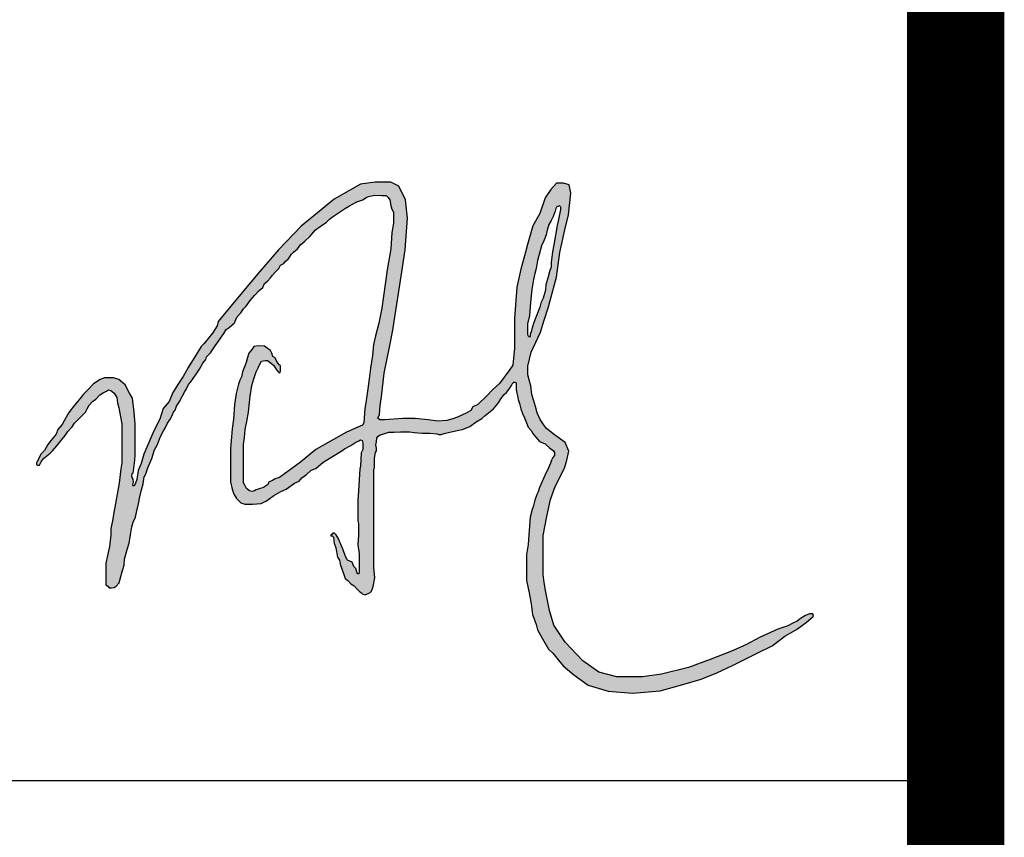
# Model space of a CAD drawing. Extents: x -302077 to 107904, y -9283 to 295706.
# Tile 181 of 256: x 105941 to 106954, y 2059 to 2900. Entities that reach past the tile are written whole.
import ezdxf

# ---------------------------------------------------------------- set-up
doc = ezdxf.new("R2010")
doc.units = 0
doc.header["$LTSCALE"] = 500
doc.header["$MEASUREMENT"] = 0
doc.layers.get('0').update_dxf_attribs({"linetype": 'CONTINUOUS'})
doc.layers.add('PUB_TITLE', color=4, linetype='CONTINUOUS')

# ---------------------------------------------------------------- blocks, each defined once
blk = doc.blocks.new('常凤杰')
h = blk.add_hatch(color=1)
h.paths.add_polyline_path([(698.8, 438.7), (699.2, 437.2), (700.6, 435.6), (702.2, 436.1), (702.2, 438.8), (703.8, 443.1), (704.5, 446.5), (706.6, 452.6), (708.5, 457.7), (711.7, 465.4), (714, 471.7), (715.1, 476.3), (717.2, 481), (719.9, 490.4), (720.6, 496.6), (723, 506.1), (725.3, 513.2), (726.8, 517.2), (726.8, 522.1), (728.4, 534.6), (729.9, 543), (733.8, 565.3), (735.2, 572.2), (737.6, 584), (737.6, 586.9), (735.9, 588.2), (732.2, 586.9), (730.9, 582.2), (728.6, 576), (726.1, 571.1), (723.7, 566.5), (721.8, 560.1), (720.5, 554.7), (717.8, 547.6), (715.1, 541.8), (712.3, 531.7), (710.3, 524.4), (708.9, 515.2), (707.4, 509.4), (705.6, 502.4), (704.4, 495.4), (703.6, 490.8), (702.3, 475.7), (700.9, 460.3), (698.8, 450.6)], flags=16)
h.paths.add_polyline_path([(148.7, 321.9), (143.1, 315.1), (139, 310), (135.3, 302.9), (131, 298.7), (128.9, 294.4), (126.5, 289.3), (126, 288.4), (126, 286.8), (126.6, 285.7), (129.4, 285.7), (131.3, 289.9), (134.1, 293.8), (141.7, 299.7), (144.5, 302.7), (149.6, 308.5), (156, 316), (159.3, 320.3), (162.5, 325.2), (167.7, 330.7), (170.1, 334.8), (177.7, 342.4), (183, 347.7), (185.1, 351.4), (187.2, 355.9), (191.3, 360.1), (195.3, 362.9), (199.7, 368), (203.8, 370.2), (207.5, 372.2), (210.1, 373.8), (212.8, 372.9), (216.6, 369.9), (219.6, 364.8), (220.3, 358.5), (222, 352.9), (224, 342.3), (225.5, 333.9), (225.5, 317.5), (225.5, 298), (225.5, 288.6), (224.4, 281.4), (222.3, 264.7), (219.9, 251.9), (218.1, 241.1), (216.3, 230.5), (214.6, 220.9), (212.8, 212), (212.8, 204.7), (211, 191.1), (208.7, 180.4), (206.7, 171), (206.7, 147.1), (207.3, 146), (209.1, 144.7), (210.6, 142.7), (213.3, 142.7), (216.6, 143.3), (219, 144.8), (222.3, 148.5), (224.3, 156), (226.3, 163.2), (228, 169.4), (228.7, 176.3), (231.8, 187.4), (233.9, 194.9), (235.5, 204.7), (237.2, 214), (238.8, 219.5), (241.4, 225.3), (243, 232.6), (244.8, 240.7), (246.6, 249.1), (248.3, 257), (250.4, 264.2), (251.6, 272.4), (252.5, 273.9), (253.8, 277.1), (255.9, 282.6), (258.2, 288.3), (260.3, 293.7), (262.2, 298.7), (263.1, 303), (267.2, 310.1), (270.6, 319.3), (273.9, 325.8), (276.1, 329), (278.7, 334.9), (281.6, 338.8), (283.5, 342.4), (285.8, 347.8), (287.8, 350.1), (289.1, 354.8), (293.1, 360.6), (294.7, 363.9), (296.2, 366.7), (298.8, 371.7), (300.5, 374), (303.1, 380.1), (306.1, 382.9), (312, 392.1), (315.9, 397.7), (319.9, 404.7), (323.4, 409.1), (324.4, 412.4), (329, 416.8), (334.2, 425.1), (340.2, 433.4), (341.7, 435.4), (344.4, 439.6), (347.2, 444), (350.7, 446.3), (356.7, 452), (359.7, 458.6), (364.1, 463.5), (367.3, 468.3), (370.6, 471.5), (375.1, 478.1), (380.3, 483.7), (385.6, 489.5), (389.9, 493), (391.8, 497.6), (395.2, 500.3), (398.7, 504.4), (401.4, 507.4), (405, 511.7), (408.8, 515.3), (410.6, 519), (414.3, 521.1), (416.5, 523.8), (419.6, 526.2), (423.5, 532.1), (425.8, 534.3), (430.2, 538), (434.2, 543.4), (438.9, 547), (444.8, 552.6), (447.5, 555.7), (451.1, 559.9), (458.3, 565.5), (463.9, 569), (467.9, 572.7), (471.2, 575.4), (479.5, 580.8), (486.4, 585.8), (491.1, 588.4), (499.6, 593), (506.7, 595.4), (510.5, 598.2), (513.3, 599.2), (520.4, 600.8), (528.7, 600.2), (533.7, 600.2), (536.2, 598.2), (538, 595.5), (539.3, 588.9), (540.5, 584.5), (542.3, 580.9), (542.3, 568.2), (540.4, 557.1), (539.1, 538.1), (534.8, 513.5), (532.8, 497), (528.8, 469.1), (525.2, 451.4), (521.2, 436.8), (519.1, 426.7), (517.9, 413.7), (515.7, 398.9), (513.9, 386.4), (512.3, 374.9), (510.1, 358.5), (508.9, 351.8), (507.6, 335.4), (506.3, 332.7), (500.6, 330.1), (487.6, 324.5), (466, 312.3), (451.8, 304.3), (433.7, 289.4), (409.5, 271.4), (404.5, 269.8), (401.1, 268.1), (397.4, 266.4), (395.4, 263.1), (390.9, 259.7), (385.6, 258.3), (382, 257.1), (380.3, 256), (377.5, 255), (374.3, 255.9), (370.9, 258.5), (368.9, 262.7), (367.4, 265.2), (367.4, 271.1), (367.4, 276.3), (367.4, 284.1), (367.4, 293.1), (367.4, 309.9), (368.5, 318.1), (369.5, 327.5), (371.3, 336.8), (373.2, 347.6), (374.4, 359.1), (375.1, 366.4), (377, 378.8), (379.4, 386.4), (382, 394.8), (384.7, 400.3), (386.9, 404.6), (388.3, 407.1), (393.2, 408), (395.4, 408), (398.4, 405.7), (402.6, 402.2), (405.8, 397.1), (408.8, 393.8), (409.5, 393.6), (410.3, 393.8), (410.6, 395.4), (410.6, 399.9), (410.6, 402.1), (409, 403), (407.7, 404.6), (405.7, 407.6), (404.2, 411), (401.8, 412.7), (400.5, 416.6), (398.7, 419.6), (396.5, 421), (392, 424.5), (385.2, 425.2), (379.3, 424.4), (377.6, 421.3), (373.7, 416.4), (372.1, 411.3), (370.5, 405.7), (368.5, 400.5), (366.4, 394.7), (365, 388.9), (363, 385.1), (361.6, 380.3), (358.7, 369.4), (356.9, 356.5), (355.8, 339.4), (354.1, 328.1), (352.1, 304.9), (352.1, 266.5), (354, 257.9), (356.3, 252), (359.1, 246.8), (364.3, 242), (368.8, 240.2), (377.8, 240.2), (387.9, 241.2), (394.4, 244.2), (402.8, 250.5), (410.8, 255.3), (417.1, 257.8), (426.8, 265), (432.4, 267.3), (435.6, 271.1), (441, 274.8), (446.2, 280), (451.8, 282.1), (460.4, 289.3), (471.2, 295.9), (482, 302.5), (485.4, 305), (492.7, 308.8), (497.3, 312.1), (502.1, 314.3), (504, 315.6), (505.9, 314.6), (506.7, 311.6), (506.7, 304.2), (504.8, 300.4), (504, 284.4), (503.1, 281.6), (502, 262.6), (501.6, 256), (500.8, 244.8), (500.8, 232.9), (500.8, 221.1), (501.6, 217.8), (501.6, 213.5), (501.6, 203.8), (500.8, 193.7), (500.8, 192.9), (502.3, 182.6), (502.3, 163.9), (502.3, 160), (501.6, 159.3), (500.7, 159.3), (499.5, 161.2), (498.3, 165.3), (496, 167.7), (494.3, 172.6), (488.7, 175), (486.5, 179.4), (483.6, 187.3), (481.2, 192.5), (479.4, 197.4), (477.9, 200.8), (475.5, 204.8), (473.5, 206.5), (471.5, 206.5), (470.7, 205.5), (469.2, 204.1), (469.2, 203.6), (470.9, 203.6), (472.3, 201.9), (472.9, 197.9), (473.3, 194.8), (475.1, 189.6), (476.9, 178.4), (479.5, 175), (480.4, 168.9), (481.7, 166.3), (482.5, 163.6), (483.9, 159.7), (485.9, 153.8), (489, 151.2), (492.5, 147.3), (496.3, 145), (499.6, 141.8), (503.2, 138.3), (504.9, 136.8), (506.5, 135.4), (509.3, 134.6), (512.1, 135.9), (515.3, 137.4), (516.8, 138.9), (518.7, 144.5), (520.4, 154.3), (519.4, 166.7), (519.4, 220.8), (519.4, 246), (519.4, 273.6), (519.4, 281.2), (520.3, 282.9), (520.3, 285.8), (520.3, 293.9), (521.3, 300.6), (522.6, 302.5), (522.6, 305.8), (521.8, 309.7), (522.6, 313.1), (523, 317.5), (524.1, 319.4), (526.7, 321.4), (530.9, 322.5), (537.1, 324.2), (543.3, 324.2), (550.6, 324.9), (556.8, 324.9), (561.4, 324.9), (566.5, 324), (575.8, 323.3), (584.6, 323.3), (592.8, 322.6), (595.2, 321.8), (597.9, 321.8), (601.3, 322.9), (609.5, 324.7), (618.4, 326.8), (622.8, 327.3), (631.6, 330.8), (638.8, 336.4), (645.5, 340.2), (649.4, 343.8), (659, 351.4), (664.8, 358.7), (667.7, 363.1), (671.6, 368.2), (674.3, 370.8), (678.1, 375.6), (680.1, 378.9), (681.5, 381.9), (682.9, 382.8), (684, 382.8), (685.5, 381.8), (685.5, 374.3), (686.1, 369.7), (687.2, 366.7), (687.8, 362.3), (689.4, 357.8), (690.9, 351.7), (692.8, 346.1), (695.2, 341.2), (697.6, 335.4), (699.6, 330.3), (703.3, 326), (704.6, 323), (708.4, 318.7), (712.5, 313.6), (719.1, 310.8), (724.4, 305.9), (729.2, 302.4), (730, 300.5), (730, 297), (728.4, 294.8), (726.7, 291.5), (725.4, 288.1), (723.2, 282.8), (718.9, 273.8), (715.6, 266.8), (712.5, 260), (711.3, 254.9), (709.4, 251.7), (707.2, 244.9), (705.2, 237.2), (704, 234.1), (701.9, 225.3), (700.3, 204.5), (699.5, 193.4), (697.6, 181.8), (697.6, 163.3), (697.6, 151.5), (700.5, 136.8), (703.1, 124.3), (704.5, 111.6), (708.9, 100.1), (710.5, 93.9), (715.9, 84.2), (723.3, 71.1), (728.4, 66.7), (732.9, 60.7), (740.4, 52), (752.7, 41.3), (769.5, 29.2), (792.9, 22.3), (821.3, 19.8), (853.3, 22.5), (879.7, 29.9), (901.4, 36.3), (919.5, 43.5), (937.9, 52.3), (958.7, 62.6), (968, 67.2), (984.2, 75.1), (999, 86.3), (1012.4, 94.2), (1023.8, 102.2), (1032.3, 109.9), (1031.4, 112.5), (1027.6, 112.5), (1022.9, 110.5), (1017.3, 107.2), (1013.1, 103.9), (1008.1, 101.7), (1002.4, 98.6), (990.6, 94.5), (969.2, 84.7), (953.3, 76.5), (936.6, 68.9), (911.7, 59.4), (886.5, 49.8), (855, 42.2), (833, 39), (802.9, 39), (782, 44.6), (763.3, 57.7), (742.8, 79.4), (729.5, 99.3), (724.3, 116.5), (720.1, 137.6), (718.2, 149.2), (716.9, 158.4), (716.9, 203.7), (721.2, 225.8), (725.4, 245.9), (731.1, 261), (741.9, 282.3), (744.4, 291.6), (746.9, 302), (742.8, 312.3), (730, 321.2), (720.9, 328.5), (717.5, 333.4), (713.4, 339.3), (710.1, 346.9), (708, 354.3), (705.8, 362.1), (703.6, 368.4), (702.6, 378.5), (700.8, 385.5), (699, 391.3), (699, 401.3), (702.8, 417.8), (714, 441), (718.3, 455), (723, 470.7), (725.2, 478), (732.5, 505.3), (736.3, 534), (742.3, 560.5), (746.7, 577.9), (749.2, 603.1), (747.4, 612.7), (740.7, 614.9), (732.6, 614.9), (725.9, 607.3), (719.3, 597.8), (713, 579.4), (704.8, 565), (698.6, 543.4), (696.2, 534.1), (690.9, 514.4), (686.1, 493.4), (683.7, 457), (683.7, 422.4), (681.5, 402.6), (678.1, 397.5), (665.9, 381.3), (658, 373.8), (651.1, 366.7), (640.6, 356.6), (635.1, 353.8), (632.7, 349.5), (627.1, 346.4), (617.8, 342.3), (611.7, 339.8), (604.6, 338), (594.1, 337), (583, 338.9), (567.5, 340.4), (553.4, 340.4), (532, 338.7), (526.4, 338.7), (524.2, 340.7), (526, 345.1), (527, 355.6), (528.2, 365.4), (531.5, 393.2), (537.7, 423.6), (541.6, 443.4), (552.9, 516.5), (556.1, 536.9), (558.7, 573.9), (556.2, 595.2), (548.7, 611.2), (539.3, 615.9), (521.1, 615.9), (503.8, 613.7), (473.3, 596), (453.7, 580), (434.7, 564.5), (408.4, 537.1), (386.2, 511.5), (365.8, 487.2), (352.6, 471.3), (337.8, 453.6), (336.6, 448.3), (331.1, 439.9), (321, 427.3), (318, 424.2), (311.8, 414.2), (302.9, 399.9), (296.9, 389.4), (291.7, 381.3), (284.8, 370.7), (280.8, 360), (273.8, 351.9), (269.7, 339.4), (262.6, 325.9), (256.8, 312.2), (251.2, 298.8), (248, 288), (244.6, 279.7), (242.9, 269.2), (241.4, 264.9), (240.1, 262.1), (238.7, 261.4), (238.1, 262.5), (238.5, 264.2), (239.2, 266.4), (238.8, 269.6), (237.7, 271.3), (237.3, 273.5), (237.7, 276.1), (238.7, 276.9), (239.2, 279.2), (240.6, 291.7), (241.1, 298.1), (241.1, 309.3), (241.1, 333.4), (239.8, 347.5), (237.8, 364), (234.5, 370), (229.3, 379.4), (222, 385.9), (215.6, 387.8), (205.3, 387.8), (200, 385.9), (192.5, 380.8), (186, 374.1), (180.7, 368.6), (176.5, 363.4), (170.3, 355.8), (163.5, 347.3), (160.6, 342), (155.8, 333.1), (150.7, 327.3)])
at = {"color": 1}
for p, q in [((503.8, 613.7), (473.3, 596)), ((521.1, 615.9), (503.8, 613.7)), ((539.3, 615.9), (521.1, 615.9)), ((548.7, 611.2), (539.3, 615.9)), ((556.2, 595.2), (548.7, 611.2)), ((732.6, 614.9), (725.9, 607.3)), ((740.7, 614.9), (732.6, 614.9)), ((747.4, 612.7), (740.7, 614.9)), ((749.2, 603.1), (747.4, 612.7)), ((506.7, 595.4), (510.5, 598.2)), ((510.5, 598.2), (513.3, 599.2)), ((513.3, 599.2), (520.4, 600.8)), ((520.4, 600.8), (528.7, 600.2)), ((528.7, 600.2), (533.7, 600.2)), ((533.7, 600.2), (536.2, 598.2)), ((536.2, 598.2), (538, 595.5)), ((719.3, 597.8), (713, 579.4)), ((725.9, 607.3), (719.3, 597.8)), ((746.7, 577.9), (749.2, 603.1)), ((473.3, 596), (453.7, 580)), ((479.5, 580.8), (486.4, 585.8)), ((486.4, 585.8), (491.1, 588.4)), ((491.1, 588.4), (499.6, 593)), ((499.6, 593), (506.7, 595.4)), ((538, 595.5), (539.3, 588.9)), ((539.3, 588.9), (540.5, 584.5)), ((558.7, 573.9), (556.2, 595.2)), ((732.2, 586.9), (730.9, 582.2)), ((735.9, 588.2), (732.2, 586.9)), ((737.6, 586.9), (735.9, 588.2)), ((737.6, 584), (737.6, 586.9)), ((453.7, 580), (434.7, 564.5)), ((467.9, 572.7), (471.2, 575.4)), ((471.2, 575.4), (479.5, 580.8)), ((540.5, 584.5), (542.3, 580.9)), ((542.3, 580.9), (542.3, 568.2)), ((713, 579.4), (704.8, 565)), ((728.6, 576), (726.1, 571.1)), ((730.9, 582.2), (728.6, 576)), ((735.2, 572.2), (737.6, 584)), ((742.3, 560.5), (746.7, 577.9)), ((434.7, 564.5), (408.4, 537.1)), ((451.1, 559.9), (458.3, 565.5)), ((458.3, 565.5), (463.9, 569)), ((463.9, 569), (467.9, 572.7)), ((542.3, 568.2), (540.4, 557.1)), ((556.1, 536.9), (558.7, 573.9)), ((704.8, 565), (698.6, 543.4)), ((723.7, 566.5), (721.8, 560.1)), ((726.1, 571.1), (723.7, 566.5)), ((729.9, 543), (733.8, 565.3)), ((733.8, 565.3), (735.2, 572.2)), ((438.9, 547), (444.8, 552.6)), ((444.8, 552.6), (447.5, 555.7)), ((447.5, 555.7), (451.1, 559.9)), ((540.4, 557.1), (539.1, 538.1)), ((720.5, 554.7), (717.8, 547.6)), ((721.8, 560.1), (720.5, 554.7)), ((736.3, 534), (742.3, 560.5)), ((430.2, 538), (434.2, 543.4)), ((434.2, 543.4), (438.9, 547)), ((698.6, 543.4), (696.2, 534.1)), ((715.1, 541.8), (712.3, 531.7)), ((717.8, 547.6), (715.1, 541.8)), ((728.4, 534.6), (729.9, 543)), ((408.4, 537.1), (386.2, 511.5)), ((419.6, 526.2), (423.5, 532.1)), ((423.5, 532.1), (425.8, 534.3)), ((425.8, 534.3), (430.2, 538)), ((539.1, 538.1), (534.8, 513.5)), ((552.9, 516.5), (556.1, 536.9)), ((696.2, 534.1), (690.9, 514.4)), ((712.3, 531.7), (710.3, 524.4)), ((726.8, 522.1), (728.4, 534.6)), ((732.5, 505.3), (736.3, 534)), ((408.8, 515.3), (410.6, 519)), ((410.6, 519), (414.3, 521.1)), ((414.3, 521.1), (416.5, 523.8)), ((416.5, 523.8), (419.6, 526.2)), ((710.3, 524.4), (708.9, 515.2)), ((725.3, 513.2), (726.8, 517.2)), ((726.8, 517.2), (726.8, 522.1)), ((386.2, 511.5), (365.8, 487.2)), ((398.7, 504.4), (401.4, 507.4)), ((401.4, 507.4), (405, 511.7)), ((405, 511.7), (408.8, 515.3)), ((534.8, 513.5), (532.8, 497)), ((541.6, 443.4), (552.9, 516.5)), ((690.9, 514.4), (686.1, 493.4)), ((707.4, 509.4), (705.6, 502.4)), ((708.9, 515.2), (707.4, 509.4)), ((720.6, 496.6), (723, 506.1)), ((723, 506.1), (725.3, 513.2)), ((389.9, 493), (391.8, 497.6)), ((391.8, 497.6), (395.2, 500.3)), ((395.2, 500.3), (398.7, 504.4)), ((532.8, 497), (528.8, 469.1)), ((704.4, 495.4), (703.6, 490.8)), ((705.6, 502.4), (704.4, 495.4)), ((719.9, 490.4), (720.6, 496.6)), ((725.2, 478), (732.5, 505.3)), ((365.8, 487.2), (352.6, 471.3)), ((375.1, 478.1), (380.3, 483.7)), ((380.3, 483.7), (385.6, 489.5)), ((385.6, 489.5), (389.9, 493)), ((686.1, 493.4), (683.7, 457)), ((703.6, 490.8), (702.3, 475.7)), ((717.2, 481), (719.9, 490.4)), ((352.6, 471.3), (337.8, 453.6)), ((367.3, 468.3), (370.6, 471.5)), ((370.6, 471.5), (375.1, 478.1)), ((702.3, 475.7), (700.9, 460.3)), ((711.7, 465.4), (714, 471.7)), ((714, 471.7), (715.1, 476.3)), ((715.1, 476.3), (717.2, 481)), ((723, 470.7), (725.2, 478)), ((359.7, 458.6), (364.1, 463.5)), ((364.1, 463.5), (367.3, 468.3)), ((528.8, 469.1), (525.2, 451.4)), ((700.9, 460.3), (698.8, 450.6)), ((708.5, 457.7), (711.7, 465.4)), ((718.3, 455), (723, 470.7)), ((336.6, 448.3), (331.1, 439.9)), ((337.8, 453.6), (336.6, 448.3)), ((350.7, 446.3), (356.7, 452)), ((356.7, 452), (359.7, 458.6)), ((525.2, 451.4), (521.2, 436.8)), ((683.7, 457), (683.7, 422.4)), ((698.8, 450.6), (698.8, 438.7)), ((704.5, 446.5), (706.6, 452.6)), ((706.6, 452.6), (708.5, 457.7)), ((714, 441), (718.3, 455)), ((331.1, 439.9), (321, 427.3)), ((341.7, 435.4), (344.4, 439.6)), ((344.4, 439.6), (347.2, 444)), ((347.2, 444), (350.7, 446.3)), ((521.2, 436.8), (519.1, 426.7)), ((537.7, 423.6), (541.6, 443.4)), ((698.8, 438.7), (699.2, 437.2)), ((699.2, 437.2), (700.6, 435.6)), ((702.2, 438.8), (703.8, 443.1)), ((702.2, 436.1), (702.2, 438.8)), ((702.8, 417.8), (714, 441)), ((703.8, 443.1), (704.5, 446.5)), ((321, 427.3), (318, 424.2)), ((329, 416.8), (334.2, 425.1)), ((334.2, 425.1), (340.2, 433.4)), ((340.2, 433.4), (341.7, 435.4)), ((385.2, 425.2), (379.3, 424.4)), ((392, 424.5), (385.2, 425.2)), ((519.1, 426.7), (517.9, 413.7)), ((700.6, 435.6), (702.2, 436.1)), ((311.8, 414.2), (302.9, 399.9)), ((318, 424.2), (311.8, 414.2)), ((324.4, 412.4), (329, 416.8)), ((373.7, 416.4), (372.1, 411.3)), ((377.6, 421.3), (373.7, 416.4)), ((379.3, 424.4), (377.6, 421.3)), ((396.5, 421), (392, 424.5)), ((398.7, 419.6), (396.5, 421)), ((400.5, 416.6), (398.7, 419.6)), ((401.8, 412.7), (400.5, 416.6)), ((517.9, 413.7), (515.7, 398.9)), ((531.5, 393.2), (537.7, 423.6)), ((683.7, 422.4), (681.5, 402.6)), ((699, 401.3), (702.8, 417.8)), ((315.9, 397.7), (319.9, 404.7)), ((319.9, 404.7), (323.4, 409.1)), ((323.4, 409.1), (324.4, 412.4)), ((370.5, 405.7), (368.5, 400.5)), ((372.1, 411.3), (370.5, 405.7)), ((384.7, 400.3), (386.9, 404.6)), ((386.9, 404.6), (388.3, 407.1)), ((388.3, 407.1), (393.2, 408)), ((393.2, 408), (395.4, 408)), ((395.4, 408), (398.4, 405.7)), ((398.4, 405.7), (402.6, 402.2)), ((404.2, 411), (401.8, 412.7)), ((402.6, 402.2), (405.8, 397.1)), ((405.7, 407.6), (404.2, 411)), ((407.7, 404.6), (405.7, 407.6)), ((409, 403), (407.7, 404.6)), ((410.6, 402.1), (409, 403)), ((410.6, 399.9), (410.6, 402.1)), ((681.5, 402.6), (678.1, 397.5)), ((302.9, 399.9), (296.9, 389.4)), ((306.1, 382.9), (312, 392.1)), ((312, 392.1), (315.9, 397.7)), ((366.4, 394.7), (365, 388.9)), ((368.5, 400.5), (366.4, 394.7)), ((379.4, 386.4), (382, 394.8)), ((382, 394.8), (384.7, 400.3)), ((405.8, 397.1), (408.8, 393.8)), ((408.8, 393.8), (409.5, 393.6)), ((409.5, 393.6), (410.3, 393.8)), ((410.3, 393.8), (410.6, 395.4)), ((410.6, 395.4), (410.6, 399.9)), ((515.7, 398.9), (513.9, 386.4)), ((528.2, 365.4), (531.5, 393.2)), ((678.1, 397.5), (665.9, 381.3)), ((699, 391.3), (699, 401.3)), ((700.8, 385.5), (699, 391.3)), ((192.5, 380.8), (186, 374.1)), ((200, 385.9), (192.5, 380.8)), ((205.3, 387.8), (200, 385.9)), ((215.6, 387.8), (205.3, 387.8)), ((222, 385.9), (215.6, 387.8)), ((229.3, 379.4), (222, 385.9)), ((234.5, 370), (229.3, 379.4)), ((291.7, 381.3), (284.8, 370.7)), ((296.9, 389.4), (291.7, 381.3)), ((300.5, 374), (303.1, 380.1)), ((303.1, 380.1), (306.1, 382.9)), ((361.6, 380.3), (358.7, 369.4)), ((363, 385.1), (361.6, 380.3)), ((365, 388.9), (363, 385.1)), ((377, 378.8), (379.4, 386.4)), ((513.9, 386.4), (512.3, 374.9)), ((665.9, 381.3), (658, 373.8)), ((680.1, 378.9), (681.5, 381.9)), ((681.5, 381.9), (682.9, 382.8)), ((682.9, 382.8), (684, 382.8)), ((684, 382.8), (685.5, 381.8)), ((685.5, 381.8), (685.5, 374.3)), ((702.6, 378.5), (700.8, 385.5)), ((180.7, 368.6), (176.5, 363.4)), ((186, 374.1), (180.7, 368.6)), ((195.3, 362.9), (199.7, 368)), ((199.7, 368), (203.8, 370.2)), ((203.8, 370.2), (207.5, 372.2)), ((207.5, 372.2), (210.1, 373.8)), ((210.1, 373.8), (212.8, 372.9)), ((212.8, 372.9), (216.6, 369.9)), ((216.6, 369.9), (219.6, 364.8)), ((237.8, 364), (234.5, 370)), ((284.8, 370.7), (280.8, 360)), ((296.2, 366.7), (298.8, 371.7)), ((298.8, 371.7), (300.5, 374)), ((358.7, 369.4), (356.9, 356.5)), ((375.1, 366.4), (377, 378.8)), ((512.3, 374.9), (510.1, 358.5)), ((658, 373.8), (651.1, 366.7)), ((667.7, 363.1), (671.6, 368.2)), ((671.6, 368.2), (674.3, 370.8)), ((674.3, 370.8), (678.1, 375.6)), ((678.1, 375.6), (680.1, 378.9)), ((685.5, 374.3), (686.1, 369.7)), ((686.1, 369.7), (687.2, 366.7)), ((703.6, 368.4), (702.6, 378.5)), ((705.8, 362.1), (703.6, 368.4)), ((176.5, 363.4), (170.3, 355.8)), ((187.2, 355.9), (191.3, 360.1)), ((191.3, 360.1), (195.3, 362.9)), ((219.6, 364.8), (220.3, 358.5)), ((220.3, 358.5), (222, 352.9)), ((239.8, 347.5), (237.8, 364)), ((280.8, 360), (273.8, 351.9)), ((289.1, 354.8), (293.1, 360.6)), ((293.1, 360.6), (294.7, 363.9)), ((294.7, 363.9), (296.2, 366.7)), ((356.9, 356.5), (355.8, 339.4)), ((373.2, 347.6), (374.4, 359.1)), ((374.4, 359.1), (375.1, 366.4)), ((510.1, 358.5), (508.9, 351.8)), ((527, 355.6), (528.2, 365.4)), ((640.6, 356.6), (635.1, 353.8)), ((651.1, 366.7), (640.6, 356.6)), ((659, 351.4), (664.8, 358.7)), ((664.8, 358.7), (667.7, 363.1)), ((687.2, 366.7), (687.8, 362.3)), ((687.8, 362.3), (689.4, 357.8)), ((689.4, 357.8), (690.9, 351.7)), ((708, 354.3), (705.8, 362.1)), ((163.5, 347.3), (160.6, 342)), ((170.3, 355.8), (163.5, 347.3)), ((177.7, 342.4), (183, 347.7)), ((183, 347.7), (185.1, 351.4)), ((185.1, 351.4), (187.2, 355.9)), ((222, 352.9), (224, 342.3)), ((241.1, 333.4), (239.8, 347.5)), ((273.8, 351.9), (269.7, 339.4)), ((283.5, 342.4), (285.8, 347.8)), ((285.8, 347.8), (287.8, 350.1)), ((287.8, 350.1), (289.1, 354.8)), ((371.3, 336.8), (373.2, 347.6)), ((508.9, 351.8), (507.6, 335.4)), ((524.2, 340.7), (526, 345.1)), ((526, 345.1), (527, 355.6)), ((627.1, 346.4), (617.8, 342.3)), ((632.7, 349.5), (627.1, 346.4)), ((635.1, 353.8), (632.7, 349.5)), ((649.4, 343.8), (659, 351.4)), ((690.9, 351.7), (692.8, 346.1)), ((692.8, 346.1), (695.2, 341.2)), ((710.1, 346.9), (708, 354.3)), ((713.4, 339.3), (710.1, 346.9)), ((160.6, 342), (155.8, 333.1)), ((167.7, 330.7), (170.1, 334.8)), ((170.1, 334.8), (177.7, 342.4)), ((224, 342.3), (225.5, 333.9)), ((225.5, 333.9), (225.5, 317.5)), ((241.1, 309.3), (241.1, 333.4)), ((269.7, 339.4), (262.6, 325.9)), ((276.1, 329), (278.7, 334.9)), ((278.7, 334.9), (281.6, 338.8)), ((281.6, 338.8), (283.5, 342.4)), ((355.8, 339.4), (354.1, 328.1)), ((369.5, 327.5), (371.3, 336.8)), ((507.6, 335.4), (506.3, 332.7)), ((526.4, 338.7), (524.2, 340.7)), ((532, 338.7), (526.4, 338.7)), ((553.4, 340.4), (532, 338.7)), ((567.5, 340.4), (553.4, 340.4)), ((583, 338.9), (567.5, 340.4)), ((594.1, 337), (583, 338.9)), ((604.6, 338), (594.1, 337)), ((611.7, 339.8), (604.6, 338)), ((617.8, 342.3), (611.7, 339.8)), ((631.6, 330.8), (638.8, 336.4)), ((638.8, 336.4), (645.5, 340.2)), ((645.5, 340.2), (649.4, 343.8)), ((695.2, 341.2), (697.6, 335.4)), ((697.6, 335.4), (699.6, 330.3)), ((717.5, 333.4), (713.4, 339.3)), ((720.9, 328.5), (717.5, 333.4)), ((148.7, 321.9), (143.1, 315.1)), ((150.7, 327.3), (148.7, 321.9)), ((155.8, 333.1), (150.7, 327.3)), ((159.3, 320.3), (162.5, 325.2)), ((162.5, 325.2), (167.7, 330.7)), ((262.6, 325.9), (256.8, 312.2)), ((270.6, 319.3), (273.9, 325.8)), ((273.9, 325.8), (276.1, 329)), ((354.1, 328.1), (352.1, 304.9)), ((368.5, 318.1), (369.5, 327.5)), ((487.6, 324.5), (466, 312.3)), ((500.6, 330.1), (487.6, 324.5)), ((506.3, 332.7), (500.6, 330.1)), ((526.7, 321.4), (530.9, 322.5)), ((530.9, 322.5), (537.1, 324.2)), ((537.1, 324.2), (543.3, 324.2)), ((543.3, 324.2), (550.6, 324.9)), ((550.6, 324.9), (556.8, 324.9)), ((556.8, 324.9), (561.4, 324.9)), ((561.4, 324.9), (566.5, 324)), ((566.5, 324), (575.8, 323.3)), ((575.8, 323.3), (584.6, 323.3)), ((584.6, 323.3), (592.8, 322.6)), ((592.8, 322.6), (595.2, 321.8)), ((595.2, 321.8), (597.9, 321.8)), ((597.9, 321.8), (601.3, 322.9)), ((601.3, 322.9), (609.5, 324.7)), ((609.5, 324.7), (618.4, 326.8)), ((618.4, 326.8), (622.8, 327.3)), ((622.8, 327.3), (631.6, 330.8)), ((699.6, 330.3), (703.3, 326)), ((703.3, 326), (704.6, 323)), ((704.6, 323), (708.4, 318.7)), ((730, 321.2), (720.9, 328.5)), ((143.1, 315.1), (139, 310)), ((149.6, 308.5), (156, 316)), ((156, 316), (159.3, 320.3)), ((225.5, 317.5), (225.5, 298)), ((256.8, 312.2), (251.2, 298.8)), ((263.1, 303), (267.2, 310.1)), ((267.2, 310.1), (270.6, 319.3)), ((367.4, 309.9), (368.5, 318.1)), ((466, 312.3), (451.8, 304.3)), ((492.7, 308.8), (497.3, 312.1)), ((497.3, 312.1), (502.1, 314.3)), ((502.1, 314.3), (504, 315.6)), ((504, 315.6), (505.9, 314.6)), ((505.9, 314.6), (506.7, 311.6)), ((506.7, 311.6), (506.7, 304.2)), ((521.8, 309.7), (522.6, 313.1)), ((522.6, 313.1), (523, 317.5)), ((523, 317.5), (524.1, 319.4)), ((524.1, 319.4), (526.7, 321.4)), ((708.4, 318.7), (712.5, 313.6)), ((712.5, 313.6), (719.1, 310.8)), ((719.1, 310.8), (724.4, 305.9)), ((742.8, 312.3), (730, 321.2)), ((746.9, 302), (742.8, 312.3)), ((131, 298.7), (128.9, 294.4)), ((135.3, 302.9), (131, 298.7)), ((134.1, 293.8), (141.7, 299.7)), ((139, 310), (135.3, 302.9)), ((141.7, 299.7), (144.5, 302.7)), ((144.5, 302.7), (149.6, 308.5)), ((241.1, 298.1), (241.1, 309.3)), ((251.2, 298.8), (248, 288)), ((260.3, 293.7), (262.2, 298.7)), ((262.2, 298.7), (263.1, 303)), ((352.1, 304.9), (352.1, 266.5)), ((367.4, 293.1), (367.4, 309.9)), ((451.8, 304.3), (433.7, 289.4)), ((471.2, 295.9), (482, 302.5)), ((482, 302.5), (485.4, 305)), ((485.4, 305), (492.7, 308.8)), ((504.8, 300.4), (504, 284.4)), ((506.7, 304.2), (504.8, 300.4)), ((520.3, 293.9), (521.3, 300.6)), ((521.3, 300.6), (522.6, 302.5)), ((522.6, 305.8), (521.8, 309.7)), ((522.6, 302.5), (522.6, 305.8)), ((724.4, 305.9), (729.2, 302.4)), ((729.2, 302.4), (730, 300.5)), ((730, 300.5), (730, 297)), ((744.4, 291.6), (746.9, 302)), ((126.5, 289.3), (126, 288.4)), ((126, 288.4), (126, 286.8)), ((128.9, 294.4), (126.5, 289.3)), ((129.4, 285.7), (131.3, 289.9)), ((131.3, 289.9), (134.1, 293.8)), ((225.5, 288.6), (224.4, 281.4)), ((225.5, 298), (225.5, 288.6)), ((239.2, 279.2), (240.6, 291.7)), ((240.6, 291.7), (241.1, 298.1)), ((248, 288), (244.6, 279.7)), ((255.9, 282.6), (258.2, 288.3)), ((258.2, 288.3), (260.3, 293.7)), ((367.4, 284.1), (367.4, 293.1)), ((433.7, 289.4), (409.5, 271.4)), ((451.8, 282.1), (460.4, 289.3)), ((460.4, 289.3), (471.2, 295.9)), ((520.3, 285.8), (520.3, 293.9)), ((725.4, 288.1), (723.2, 282.8)), ((726.7, 291.5), (725.4, 288.1)), ((728.4, 294.8), (726.7, 291.5)), ((730, 297), (728.4, 294.8)), ((741.9, 282.3), (744.4, 291.6)), ((126, 286.8), (126.6, 285.7)), ((126.6, 285.7), (129.4, 285.7)), ((224.4, 281.4), (222.3, 264.7)), ((237.3, 273.5), (237.7, 276.1)), ((237.7, 276.1), (238.7, 276.9)), ((238.7, 276.9), (239.2, 279.2)), ((244.6, 279.7), (242.9, 269.2)), ((252.5, 273.9), (253.8, 277.1)), ((253.8, 277.1), (255.9, 282.6)), ((367.4, 276.3), (367.4, 284.1)), ((367.4, 271.1), (367.4, 276.3)), ((441, 274.8), (446.2, 280)), ((446.2, 280), (451.8, 282.1)), ((503.1, 281.6), (502, 262.6)), ((504, 284.4), (503.1, 281.6)), ((519.4, 281.2), (520.3, 282.9)), ((519.4, 273.6), (519.4, 281.2)), ((520.3, 282.9), (520.3, 285.8)), ((723.2, 282.8), (718.9, 273.8)), ((731.1, 261), (741.9, 282.3)), ((222.3, 264.7), (219.9, 251.9)), ((237.7, 271.3), (237.3, 273.5)), ((238.8, 269.6), (237.7, 271.3)), ((238.5, 264.2), (239.2, 266.4)), ((239.2, 266.4), (238.8, 269.6)), ((241.4, 264.9), (240.1, 262.1)), ((242.9, 269.2), (241.4, 264.9)), ((248.3, 257), (250.4, 264.2)), ((250.4, 264.2), (251.6, 272.4)), ((251.6, 272.4), (252.5, 273.9)), ((352.1, 266.5), (354, 257.9)), ((367.4, 265.2), (367.4, 271.1)), ((368.9, 262.7), (367.4, 265.2)), ((397.4, 266.4), (395.4, 263.1)), ((401.1, 268.1), (397.4, 266.4)), ((404.5, 269.8), (401.1, 268.1)), ((409.5, 271.4), (404.5, 269.8)), ((417.1, 257.8), (426.8, 265)), ((426.8, 265), (432.4, 267.3)), ((432.4, 267.3), (435.6, 271.1)), ((435.6, 271.1), (441, 274.8)), ((519.4, 246), (519.4, 273.6)), ((715.6, 266.8), (712.5, 260)), ((718.9, 273.8), (715.6, 266.8)), ((238.1, 262.5), (238.5, 264.2)), ((238.7, 261.4), (238.1, 262.5)), ((240.1, 262.1), (238.7, 261.4)), ((246.6, 249.1), (248.3, 257)), ((354, 257.9), (356.3, 252)), ((370.9, 258.5), (368.9, 262.7)), ((374.3, 255.9), (370.9, 258.5)), ((377.5, 255), (374.3, 255.9)), ((380.3, 256), (377.5, 255)), ((382, 257.1), (380.3, 256)), ((385.6, 258.3), (382, 257.1)), ((390.9, 259.7), (385.6, 258.3)), ((395.4, 263.1), (390.9, 259.7)), ((402.8, 250.5), (410.8, 255.3)), ((410.8, 255.3), (417.1, 257.8)), ((501.6, 256), (500.8, 244.8)), ((502, 262.6), (501.6, 256)), ((711.3, 254.9), (709.4, 251.7)), ((712.5, 260), (711.3, 254.9)), ((725.4, 245.9), (731.1, 261)), ((219.9, 251.9), (218.1, 241.1)), ((244.8, 240.7), (246.6, 249.1)), ((356.3, 252), (359.1, 246.8)), ((359.1, 246.8), (364.3, 242)), ((364.3, 242), (368.8, 240.2)), ((387.9, 241.2), (394.4, 244.2)), ((394.4, 244.2), (402.8, 250.5)), ((500.8, 244.8), (500.8, 232.9)), ((519.4, 220.8), (519.4, 246)), ((707.2, 244.9), (705.2, 237.2)), ((709.4, 251.7), (707.2, 244.9)), ((721.2, 225.8), (725.4, 245.9)), ((216.3, 230.5), (214.6, 220.9)), ((218.1, 241.1), (216.3, 230.5)), ((241.4, 225.3), (243, 232.6)), ((243, 232.6), (244.8, 240.7)), ((368.8, 240.2), (377.8, 240.2)), ((377.8, 240.2), (387.9, 241.2)), ((500.8, 232.9), (500.8, 221.1)), ((704, 234.1), (701.9, 225.3)), ((705.2, 237.2), (704, 234.1)), ((214.6, 220.9), (212.8, 212)), ((237.2, 214), (238.8, 219.5)), ((238.8, 219.5), (241.4, 225.3)), ((500.8, 221.1), (501.6, 217.8)), ((519.4, 166.7), (519.4, 220.8)), ((701.9, 225.3), (700.3, 204.5)), ((716.9, 203.7), (721.2, 225.8)), ((212.8, 212), (212.8, 204.7)), ((235.5, 204.7), (237.2, 214)), ((501.6, 217.8), (501.6, 213.5)), ((501.6, 213.5), (501.6, 203.8)), ((212.8, 204.7), (211, 191.1)), ((233.9, 194.9), (235.5, 204.7)), ((470.7, 205.5), (469.2, 204.1)), ((469.2, 204.1), (469.2, 203.6)), ((469.2, 203.6), (470.9, 203.6)), ((471.5, 206.5), (470.7, 205.5)), ((470.9, 203.6), (472.3, 201.9)), ((473.5, 206.5), (471.5, 206.5)), ((472.3, 201.9), (472.9, 197.9)), ((472.9, 197.9), (473.3, 194.8)), ((475.5, 204.8), (473.5, 206.5)), ((477.9, 200.8), (475.5, 204.8)), ((479.4, 197.4), (477.9, 200.8)), ((481.2, 192.5), (479.4, 197.4)), ((501.6, 203.8), (500.8, 193.7)), ((700.3, 204.5), (699.5, 193.4)), ((716.9, 158.4), (716.9, 203.7)), ((211, 191.1), (208.7, 180.4)), ((228.7, 176.3), (231.8, 187.4)), ((231.8, 187.4), (233.9, 194.9)), ((473.3, 194.8), (475.1, 189.6)), ((475.1, 189.6), (476.9, 178.4)), ((483.6, 187.3), (481.2, 192.5)), ((486.5, 179.4), (483.6, 187.3)), ((500.8, 193.7), (500.8, 192.9)), ((500.8, 192.9), (502.3, 182.6)), ((699.5, 193.4), (697.6, 181.8)), ((208.7, 180.4), (206.7, 171)), ((228, 169.4), (228.7, 176.3)), ((476.9, 178.4), (479.5, 175)), ((479.5, 175), (480.4, 168.9)), ((488.7, 175), (486.5, 179.4)), ((494.3, 172.6), (488.7, 175)), ((496, 167.7), (494.3, 172.6)), ((502.3, 182.6), (502.3, 163.9)), ((697.6, 181.8), (697.6, 163.3)), ((206.7, 171), (206.7, 147.1)), ((224.3, 156), (226.3, 163.2)), ((226.3, 163.2), (228, 169.4)), ((480.4, 168.9), (481.7, 166.3)), ((481.7, 166.3), (482.5, 163.6)), ((482.5, 163.6), (483.9, 159.7)), ((498.3, 165.3), (496, 167.7)), ((499.5, 161.2), (498.3, 165.3)), ((500.7, 159.3), (499.5, 161.2)), ((502.3, 163.9), (502.3, 160)), ((520.4, 154.3), (519.4, 166.7)), ((697.6, 163.3), (697.6, 151.5)), ((222.3, 148.5), (224.3, 156)), ((483.9, 159.7), (485.9, 153.8)), ((485.9, 153.8), (489, 151.2)), ((489, 151.2), (492.5, 147.3)), ((501.6, 159.3), (500.7, 159.3)), ((502.3, 160), (501.6, 159.3)), ((518.7, 144.5), (520.4, 154.3)), ((697.6, 151.5), (700.5, 136.8)), ((718.2, 149.2), (716.9, 158.4)), ((206.7, 147.1), (207.3, 146)), ((207.3, 146), (209.1, 144.7)), ((209.1, 144.7), (210.6, 142.7)), ((210.6, 142.7), (213.3, 142.7)), ((213.3, 142.7), (216.6, 143.3)), ((216.6, 143.3), (219, 144.8)), ((219, 144.8), (222.3, 148.5)), ((492.5, 147.3), (496.3, 145)), ((496.3, 145), (499.6, 141.8)), ((499.6, 141.8), (503.2, 138.3)), ((503.2, 138.3), (504.9, 136.8)), ((515.3, 137.4), (516.8, 138.9)), ((516.8, 138.9), (518.7, 144.5)), ((720.1, 137.6), (718.2, 149.2)), ((504.9, 136.8), (506.5, 135.4)), ((506.5, 135.4), (509.3, 134.6)), ((509.3, 134.6), (512.1, 135.9)), ((512.1, 135.9), (515.3, 137.4)), ((700.5, 136.8), (703.1, 124.3)), ((724.3, 116.5), (720.1, 137.6)), ((703.1, 124.3), (704.5, 111.6)), ((729.5, 99.3), (724.3, 116.5)), ((704.5, 111.6), (708.9, 100.1)), ((1013.1, 103.9), (1008.1, 101.7)), ((1017.3, 107.2), (1013.1, 103.9)), ((1022.9, 110.5), (1017.3, 107.2)), ((1027.6, 112.5), (1022.9, 110.5)), ((1023.8, 102.2), (1032.3, 109.9)), ((1031.4, 112.5), (1027.6, 112.5)), ((1032.3, 109.9), (1031.4, 112.5)), ((708.9, 100.1), (710.5, 93.9)), ((710.5, 93.9), (715.9, 84.2)), ((742.8, 79.4), (729.5, 99.3)), ((990.6, 94.5), (969.2, 84.7)), ((1002.4, 98.6), (990.6, 94.5)), ((999, 86.3), (1012.4, 94.2)), ((1008.1, 101.7), (1002.4, 98.6)), ((1012.4, 94.2), (1023.8, 102.2)), ((715.9, 84.2), (723.3, 71.1)), ((969.2, 84.7), (953.3, 76.5)), ((984.2, 75.1), (999, 86.3)), ((723.3, 71.1), (728.4, 66.7)), ((763.3, 57.7), (742.8, 79.4)), ((936.6, 68.9), (911.7, 59.4)), ((953.3, 76.5), (936.6, 68.9)), ((968, 67.2), (984.2, 75.1)), ((728.4, 66.7), (732.9, 60.7)), ((732.9, 60.7), (740.4, 52)), ((782, 44.6), (763.3, 57.7)), ((911.7, 59.4), (886.5, 49.8)), ((937.9, 52.3), (958.7, 62.6)), ((958.7, 62.6), (968, 67.2)), ((740.4, 52), (752.7, 41.3)), ((886.5, 49.8), (855, 42.2)), ((919.5, 43.5), (937.9, 52.3)), ((752.7, 41.3), (769.5, 29.2)), ((802.9, 39), (782, 44.6)), ((833, 39), (802.9, 39)), ((855, 42.2), (833, 39)), ((879.7, 29.9), (901.4, 36.3)), ((901.4, 36.3), (919.5, 43.5)), ((769.5, 29.2), (792.9, 22.3)), ((853.3, 22.5), (879.7, 29.9)), ((792.9, 22.3), (821.3, 19.8)), ((821.3, 19.8), (853.3, 22.5))]:
    blk.add_line(p, q, dxfattribs=at)
blk = doc.blocks.new('cfj')
at = {"linetype": 'Continuous', "xscale": 0.1000000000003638, "yscale": 0.1000000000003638, "zscale": 0.1000000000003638}
blk.add_blockref('常凤杰', (11582.62, 10388.23), dxfattribs=at)
blk = doc.blocks.new('wrtgtg')
at = {"color": 4}
blk.add_line((7804.3, -4841.2), (7804.3, 52558.8), dxfattribs=at)
at = {"layer": 'PUB_TITLE'}
for p, q in [((7804.3, -4841.2), (7804.3, 52558.8)), ((2204.3, 5558.8), (7804.3, 5558.8))]:
    blk.add_line(p, q, dxfattribs=at)
at = {"layer": 'PUB_TITLE', "const_width": 100}
blk.add_lwpolyline([(-72795.7, -4841.2), (7804.3, -4841.2), (7804.3, 52558.8), (-72795.7, 52558.8)], close=True, dxfattribs=at)
at = {"xscale": 8.82245106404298, "yscale": 8.822451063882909, "zscale": 8.822451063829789}
blk.add_blockref('cfj', (-95439.9, -86018.6), dxfattribs=at)

msp = doc.modelspace()

# ---------------------------------------------------------------- block references
msp.add_blockref('wrtgtg', (99100.057, -3441.74))

doc.saveas('drawing.dxf')
